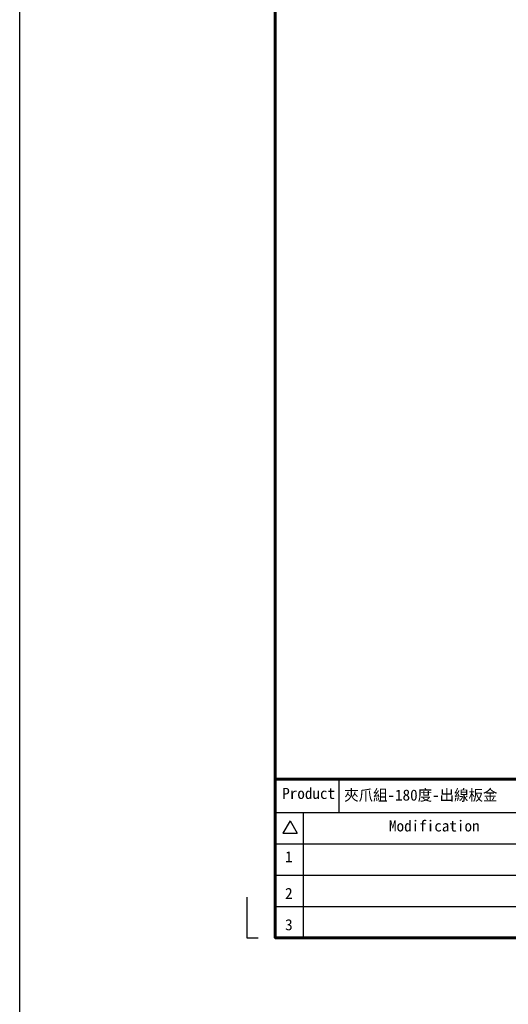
# Model space of a CAD drawing. Header units: inches. Extents: x 0 to 5655, y -2263 to 1330.
# Tile 217 of 231: x 4653 to 4768, y 124 to 355. Entities that reach past the tile are written whole.
import ezdxf
from ezdxf.enums import TextEntityAlignment as Align

# ---------------------------------------------------------------- set-up
doc = ezdxf.new("R2010")
doc.units = ezdxf.units.IN
doc.header["$MEASUREMENT"] = 0
doc.linetypes.add('SLD-實線', pattern=[0])
doc.layers.add('BORDER', color=7, linetype='Continuous')
doc.layers.add('圖框', color=7, linetype='SLD-實線')
doc.styles.add('標題欄', font='txt')

# ---------------------------------------------------------------- blocks, each defined once
blk = doc.blocks.new('A4-英文圖框-橫式')
at = {"layer": 'BORDER', "color": 123, "linetype": 'Continuous', "lineweight": 60, "ltscale": 25.4}
blk.add_line((2151.7, -57.78), (2549.79, -57.78), dxfattribs=at)
at = {"layer": 'BORDER', "color": 60, "linetype": 'Continuous', "ltscale": 25.4}
for p, q in [((2166.7, -65.63), (2166.7, -57.78)), ((2151.7, -65.63), (2549.79, -65.63)), ((2158.28, -65.63), (2158.28, -95.06)), ((2155.17, -67.6), (2153.51, -70.48)), ((2155.17, -67.6), (2156.84, -70.48)), ((2153.51, -70.48), (2156.84, -70.48)), ((2151.7, -72.99), (2364.21, -72.99)), ((2151.7, -80.35), (2364.21, -80.35)), ((2151.7, -87.7), (2364.21, -87.7))]:
    blk.add_line(p, q, dxfattribs=at)
at = {"layer": 'BORDER', "color": 123, "linetype": 'Continuous', "ltscale": 25.4}
for p, q in [((2145.01, -85.54), (2145.01, -95.06)), ((2145.01, -95.06), (2147.66, -95.06))]:
    blk.add_line(p, q, dxfattribs=at)
at = {"layer": 'BORDER', "color": 123, "linetype": 'Continuous', "lineweight": 60, "ltscale": 25.4}
blk.add_lwpolyline([(2151.7, 188.79), (2555.09, 188.79), (2555.09, -95.06), (2151.7, -95.06)], close=True, dxfattribs=at)
at = {"layer": '圖框', "style": '標題欄'}
for s, height, p in [('Product', 2.605, (2153.34, -59.85)), ('Modification', 2.6053, (2178.41, -67.5)), ('1', 2.61, (2154.01, -74.74)), ('2', 2.61, (2154.01, -83.35)), ('3', 2.61, (2154.01, -90.71))]:
    blk.add_text(s, height=height, dxfattribs=at).set_placement(p, align=Align.TOP_LEFT)

msp = doc.modelspace()

# ---------------------------------------------------------------- linework, layer by layer
at = {"color": 2}
msp.add_lwpolyline([(4653.092, 513.153), (5654.873, 513.153), (5654.873, -1252.268), (4653.092, -1252.268)], close=True, dxfattribs=at)

# ---------------------------------------------------------------- block references
msp.add_blockref('A4-英文圖框-橫式', (2561.395, 234.359))

# ---------------------------------------------------------------- texts
at = {"layer": '圖框', "style": '標題欄'}
msp.add_text('夾爪組-180度-出線板金', height=2.60526, dxfattribs=at).set_placement((4729.283, 174.107), align=Align.TOP_LEFT)

doc.saveas('drawing.dxf')
